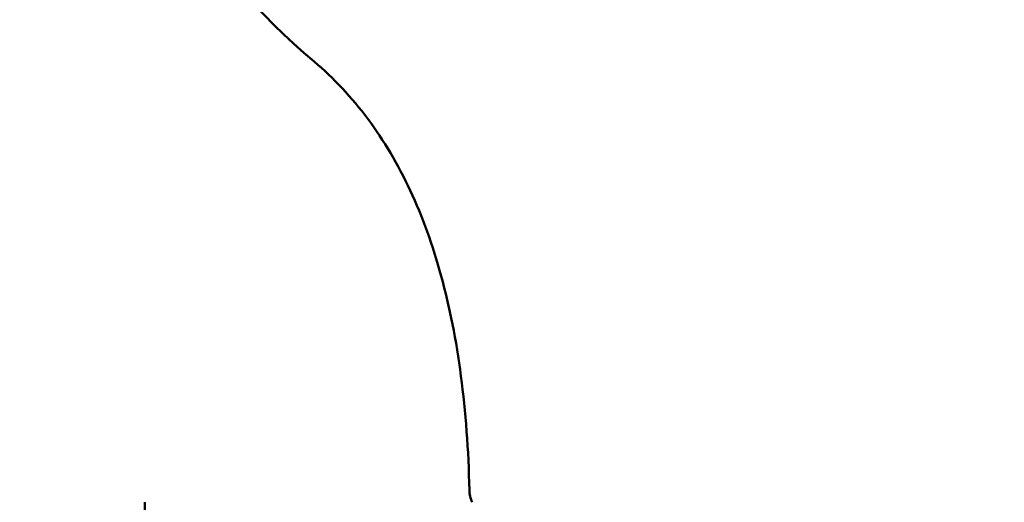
# Model space of a CAD drawing. Header units: millimetres. Extents: x 172 to 1631, y 500 to 2693.
# Tile 121 of 134: x 660 to 692, y 739 to 754. Entities that reach past the tile are written whole.
import ezdxf

# ---------------------------------------------------------------- set-up
doc = ezdxf.new("R2010")
doc.units = ezdxf.units.MM
doc.header["$LTSCALE"] = 10
doc.layers.add('Widoczne (ISO)', color=7, linetype='Continuous', lineweight=50)

msp = doc.modelspace()

# ---------------------------------------------------------------- linework, layer by layer
at = {"layer": 'Widoczne (ISO)'}
msp.add_line((664.244, 738.699), (664.236, 738.699), dxfattribs=at)
msp.add_circle((684.234, 768.699), 50, dxfattribs=at)
for centre, radius, start, end in [((684.234, 770.113), 22.5, 310.215, 229.785), ((675.723, 739.113), 1, 181.3146, 204.4982)]:
    msp.add_arc(centre, radius, start, end, dxfattribs=at)
for points, knots in [([(669.707, 752.932), (670.346, 752.391), (670.924, 751.775), (671.958, 750.388), (672.414, 749.619), (673.205, 747.926), (673.539, 747.003), (674.086, 745.005), (674.299, 743.929), (674.602, 741.624), (674.693, 740.396), (674.723, 739.09)], [1, 1, 1, 1, 1.1906229, 1.1906229, 1.3812459, 1.3812459, 1.5718688, 1.5718688, 1.7624917, 1.7624917, 1.9531146, 1.9531146, 1.9531146, 1.9531146]), ([(664.236, 738.699), (664.235, 738.613), (664.235, 738.527), (664.235, 738.44), (664.235, 738.44), (664.235, 738.439)], [0, 0, 0, 0, 0.02969567, 0.02969567, 0.02988021, 0.02988021, 0.02988021, 0.02988021])]:
    msp.add_open_spline(points, degree=3, knots=knots, dxfattribs=at)

doc.saveas('drawing.dxf')
